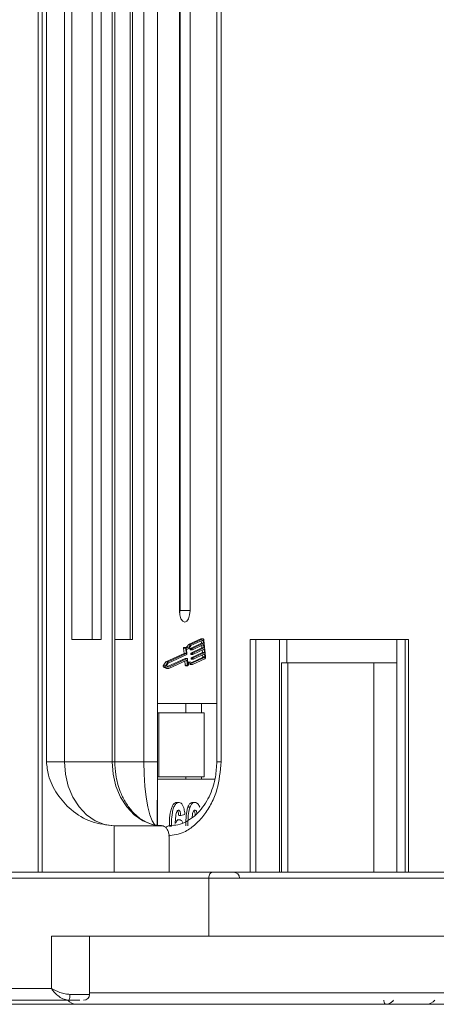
# Model space of a CAD drawing. Header units: millimetres. Extents: x -797 to 677, y 79 to 1112.
# Tile 4 of 75: x -262 to -226, y 317 to 402. Entities that reach past the tile are written whole.
import ezdxf

# ---------------------------------------------------------------- set-up
doc = ezdxf.new("R2010")
doc.units = ezdxf.units.MM

msp = doc.modelspace()

# ---------------------------------------------------------------- linework, layer by layer
at = {"color": 7, "linetype": 'Continuous', "lineweight": 15}
for p, q in [((-260.602, 403.771), (-260.602, 328.771)), ((-260.248, 328.771), (-260.248, 403.771)), ((-259.877, 403.771), (-259.877, 338.271)), ((-258.327, 338.271), (-258.327, 403.771)), ((-257.696, 403.771), (-257.696, 348.771)), ((-255.95, 348.771), (-255.95, 403.771)), ((-255.174, 348.771), (-255.174, 403.771)), ((-254.228, 403.771), (-254.228, 338.271)), ((-254.004, 338.271), (-254.004, 403.771)), ((-252.682, 348.771), (-252.682, 403.771)), ((-252.477, 348.771), (-252.477, 403.771)), ((-251.498, 403.771), (-251.498, 338.271)), ((-250.34, 338.271), (-250.34, 403.771)), ((-250.338, 403.771), (-250.338, 332.826)), ((-248.453, 403.771), (-248.453, 351.271)), ((-248.396, 351.271), (-248.396, 403.771)), ((-247.535, 351.271), (-247.535, 403.771)), ((-245.239, 403.771), (-245.239, 338.271)), ((-244.87, 338.271), (-244.87, 403.771)), ((-247.535, 351.271), (-248.396, 351.271)), ((-257.696, 348.771), (-255.174, 348.771)), ((-254.004, 348.771), (-252.477, 348.771)), ((-246.62, 348.837), (-247.665, 348.356)), ((-246.442, 348.837), (-247.487, 348.356)), ((-246.431, 348.722), (-247.459, 348.249)), ((-246.62, 348.837), (-246.442, 348.837)), ((-246.425, 348.841), (-246.603, 348.841)), ((-246.575, 348.656), (-246.554, 348.447)), ((-246.399, 348.677), (-246.529, 348.677)), ((-246.377, 348.447), (-246.399, 348.677)), ((-246.213, 347.322), (-246.346, 348.701)), ((-228.746, 348.771), (-242.369, 348.771)), ((-242.369, 348.771), (-242.369, 328.771)), ((-241.88, 328.771), (-241.88, 348.771)), ((-239.845, 348.771), (-239.845, 328.771)), ((-239.214, 346.771), (-239.214, 348.771)), ((-229.756, 328.771), (-229.756, 348.771)), ((-229.056, 348.771), (-229.056, 328.771)), ((-228.746, 328.771), (-228.746, 348.771)), ((-248.088, 348.025), (-248.045, 347.581)), ((-248.088, 348.025), (-247.91, 348.025)), ((-247.884, 348.096), (-248.061, 348.096)), ((-247.91, 348.025), (-247.867, 347.581)), ((-247.849, 347.963), (-247.806, 347.519)), ((-247.848, 347.953), (-247.783, 347.953)), ((-247.665, 348.356), (-247.487, 348.356)), ((-247.52, 347.972), (-247.514, 347.915)), ((-247.52, 347.972), (-247.342, 347.972)), ((-247.337, 347.915), (-247.514, 347.915)), ((-246.554, 348.447), (-247.509, 348.007)), ((-247.509, 348.007), (-247.332, 348.007)), ((-247.501, 347.892), (-247.323, 347.892)), ((-246.515, 348.045), (-247.471, 347.605)), ((-247.337, 347.915), (-247.342, 347.972)), ((-247.332, 348.007), (-246.377, 348.447)), ((-246.365, 348.332), (-247.321, 347.892)), ((-247.293, 347.605), (-246.338, 348.045)), ((-246.326, 347.93), (-247.282, 347.49)), ((-246.554, 348.447), (-246.377, 348.447)), ((-246.536, 348.254), (-246.515, 348.045)), ((-246.515, 348.045), (-246.338, 348.045)), ((-246.497, 347.852), (-246.476, 347.643)), ((-246.338, 348.045), (-246.365, 348.332)), ((-246.299, 347.643), (-246.326, 347.93)), ((-248.045, 347.581), (-249.603, 346.863)), ((-247.961, 347.139), (-249.463, 346.447)), ((-247.867, 347.581), (-249.426, 346.863)), ((-247.816, 347.484), (-249.404, 346.753)), ((-249.37, 346.408), (-247.783, 347.139)), ((-249.37, 346.288), (-247.824, 347)), ((-248.045, 347.581), (-247.867, 347.581)), ((-247.961, 347.139), (-247.783, 347.139)), ((-247.78, 347.14), (-247.958, 347.14)), ((-247.874, 346.977), (-247.808, 346.977)), ((-247.808, 346.977), (-247.768, 346.562)), ((-247.767, 347.117), (-247.724, 346.673)), ((-247.481, 347.57), (-247.475, 347.513)), ((-247.481, 347.57), (-247.303, 347.57)), ((-247.475, 347.513), (-247.298, 347.513)), ((-247.471, 347.605), (-247.293, 347.605)), ((-247.462, 347.49), (-247.284, 347.49)), ((-247.442, 347.168), (-247.436, 347.111)), ((-247.442, 347.168), (-247.264, 347.168)), ((-247.436, 347.111), (-247.259, 347.111)), ((-246.476, 347.643), (-247.432, 347.203)), ((-247.432, 347.203), (-247.254, 347.203)), ((-247.423, 347.087), (-247.245, 347.087)), ((-246.464, 347.229), (-247.388, 346.803)), ((-247.32, 346.632), (-246.275, 347.114)), ((-247.315, 346.755), (-246.286, 347.229)), ((-247.298, 347.513), (-247.303, 347.57)), ((-247.259, 347.111), (-247.264, 347.168)), ((-247.254, 347.203), (-246.299, 347.643)), ((-246.287, 347.528), (-247.243, 347.088)), ((-246.476, 347.643), (-246.299, 347.643)), ((-246.286, 347.229), (-246.464, 347.229)), ((-246.458, 347.45), (-246.443, 347.298)), ((-246.443, 347.298), (-246.265, 347.298)), ((-246.265, 347.298), (-246.287, 347.528)), ((-249.603, 346.863), (-249.834, 346.512)), ((-249.656, 346.512), (-249.834, 346.512)), ((-249.823, 346.406), (-249.548, 346.288)), ((-249.823, 346.406), (-249.646, 346.406)), ((-249.426, 346.863), (-249.656, 346.512)), ((-249.646, 346.406), (-249.37, 346.288)), ((-249.603, 346.863), (-249.426, 346.863)), ((-249.404, 346.753), (-249.573, 346.495)), ((-249.573, 346.495), (-249.37, 346.408)), ((-249.548, 346.288), (-249.37, 346.288)), ((-247.981, 346.928), (-247.946, 346.562)), ((-247.768, 346.562), (-247.946, 346.562)), ((-247.919, 346.515), (-247.742, 346.515)), ((-247.482, 346.824), (-247.66, 346.824)), ((-247.498, 346.632), (-247.32, 346.632)), ((-239.672, 346.771), (-239.672, 328.771)), ((-239.118, 346.771), (-239.672, 346.771)), ((-239.118, 328.771), (-239.118, 346.771)), ((-239.118, 346.771), (-231.745, 346.771)), ((-231.745, 346.771), (-231.745, 328.771)), ((-229.756, 346.771), (-231.745, 346.771)), ((-245.239, 343.271), (-250.338, 343.271)), ((-247.907, 342.471), (-247.907, 343.271)), ((-246.546, 342.471), (-246.546, 343.271)), ((-250.338, 342.471), (-250.21, 342.471)), ((-250.21, 342.471), (-250.21, 336.971)), ((-250.21, 342.471), (-246.311, 342.471)), ((-246.311, 336.971), (-246.311, 342.471)), ((-259.877, 338.271), (-258.327, 338.271)), ((-258.327, 338.271), (-254.228, 338.271)), ((-254.228, 338.271), (-254.004, 338.271)), ((-254.004, 338.271), (-251.498, 338.271)), ((-251.498, 338.271), (-250.34, 338.271)), ((-245.239, 338.271), (-244.87, 338.271)), ((-250.21, 336.971), (-250.338, 336.971)), ((-250.21, 336.971), (-246.311, 336.971)), ((-247.907, 336.971), (-247.907, 336.771)), ((-246.546, 336.771), (-246.546, 336.971)), ((-250.338, 336.771), (-245.4, 336.771)), ((-248.484, 334.771), (-248.662, 334.771)), ((-247.541, 334.364), (-247.718, 334.364)), ((-247.122, 334.771), (-247.3, 334.771)), ((-248.334, 333.642), (-248.511, 333.642)), ((-247.981, 333.727), (-248.334, 333.642)), ((-254.059, 332.771), (-254.059, 328.771)), ((-254.059, 332.771), (-249.959, 332.771)), ((-249.311, 332.717), (-249.133, 332.717)), ((-248.476, 333.283), (-248.654, 333.283)), ((-249.329, 328.771), (-249.329, 331.771)), ((-245.6, 328.771), (-284.07, 328.771)), ((-284.386, 328.271), (-245.916, 328.271)), ((-245.916, 328.271), (-245.916, 323.271)), ((-245.916, 328.271), (-209.36, 328.271)), ((-259.441, 323.271), (-259.441, 318.771)), ((-245.916, 323.271), (-259.441, 323.271)), ((-256.18, 318.271), (-256.18, 323.271)), ((-245.916, 323.271), (-224.788, 323.271)), ((-259.441, 318.771), (-297.911, 318.771)), ((-257.864, 318.271), (-256.18, 318.271)), ((-256.18, 318.421), (-225.022, 318.421)), ((-297.28, 317.771), (-257.943, 317.771)), ((-257.463, 317.421), (-270.949, 317.421)), ((-258.745, 317.421), (-258.742, 317.421)), ((-230.713, 317.421), (-230.716, 317.421)), ((-227.268, 317.421), (-227.256, 317.421))]:
    msp.add_line(p, q, dxfattribs=at)
at = {"color": 7, "linetype": 'Continuous', "lineweight": 15, "flags": 128}
for points in [[(-248.453, 351.271), (-248.418, 350.888), (-248.318, 350.564), (-248.169, 350.347), (-247.994, 350.271), (-247.818, 350.347), (-247.67, 350.564), (-247.57, 350.888), (-247.535, 351.271)], [(-246.603, 348.841), (-246.604, 348.841), (-246.62, 348.837)], [(-246.442, 348.837), (-246.426, 348.841), (-246.41, 348.838), (-246.395, 348.828), (-246.381, 348.813), (-246.369, 348.791), (-246.359, 348.765), (-246.351, 348.734), (-246.346, 348.701)], [(-246.399, 348.677), (-246.4, 348.688), (-246.403, 348.698), (-246.406, 348.707), (-246.41, 348.714), (-246.415, 348.719), (-246.42, 348.723), (-246.426, 348.724), (-246.431, 348.722)], [(-248.061, 348.096), (-248.062, 348.096), (-248.068, 348.094), (-248.075, 348.088), (-248.08, 348.079), (-248.084, 348.068), (-248.087, 348.054), (-248.088, 348.04), (-248.088, 348.025)], [(-247.91, 348.025), (-247.91, 348.04), (-247.909, 348.054), (-247.907, 348.068), (-247.902, 348.079), (-247.897, 348.088), (-247.891, 348.094), (-247.884, 348.096), (-247.877, 348.094)], [(-247.877, 348.094), (-247.825, 348.075), (-247.771, 348.07), (-247.718, 348.082), (-247.666, 348.108), (-247.616, 348.15), (-247.569, 348.206), (-247.526, 348.275), (-247.487, 348.356)], [(-247.459, 348.249), (-247.499, 348.171), (-247.542, 348.103), (-247.589, 348.048), (-247.638, 348.004), (-247.69, 347.974), (-247.743, 347.957), (-247.796, 347.953), (-247.849, 347.963)], [(-247.514, 347.915), (-247.514, 347.91), (-247.512, 347.904), (-247.511, 347.9), (-247.508, 347.896), (-247.506, 347.894), (-247.504, 347.892), (-247.501, 347.892)], [(-247.321, 347.892), (-247.323, 347.892), (-247.326, 347.892), (-247.328, 347.894), (-247.331, 347.896), (-247.333, 347.9), (-247.335, 347.904), (-247.336, 347.91), (-247.337, 347.915)], [(-247.958, 347.14), (-247.958, 347.14), (-247.961, 347.139)], [(-247.824, 347), (-247.822, 347.001), (-247.819, 347), (-247.817, 346.999), (-247.814, 346.996), (-247.812, 346.992), (-247.81, 346.988), (-247.809, 346.983), (-247.808, 346.977)], [(-247.783, 347.139), (-247.78, 347.14), (-247.778, 347.139), (-247.775, 347.138), (-247.773, 347.135), (-247.771, 347.132), (-247.769, 347.127), (-247.768, 347.122), (-247.767, 347.117)], [(-247.475, 347.513), (-247.475, 347.507), (-247.473, 347.502), (-247.472, 347.498), (-247.469, 347.494), (-247.467, 347.492), (-247.465, 347.49), (-247.462, 347.49)], [(-247.436, 347.111), (-247.436, 347.105), (-247.434, 347.1), (-247.433, 347.096), (-247.431, 347.092), (-247.428, 347.089), (-247.426, 347.088), (-247.423, 347.087)], [(-247.282, 347.49), (-247.284, 347.49), (-247.287, 347.49), (-247.289, 347.492), (-247.292, 347.494), (-247.294, 347.498), (-247.296, 347.502), (-247.297, 347.507), (-247.298, 347.513)], [(-247.243, 347.088), (-247.245, 347.087), (-247.248, 347.088), (-247.25, 347.089), (-247.253, 347.092), (-247.255, 347.096), (-247.257, 347.1), (-247.258, 347.105), (-247.259, 347.111)], [(-247.946, 346.562), (-247.944, 346.548), (-247.94, 346.535), (-247.935, 346.526), (-247.929, 346.519), (-247.922, 346.515), (-247.919, 346.515)], [(-247.725, 346.527), (-247.731, 346.52), (-247.738, 346.516), (-247.745, 346.515), (-247.751, 346.519), (-247.757, 346.526), (-247.762, 346.535), (-247.766, 346.548), (-247.768, 346.562)], [(-247.66, 346.824), (-247.701, 346.82), (-247.737, 346.81)], [(-247.725, 346.527), (-247.681, 346.592), (-247.633, 346.643), (-247.582, 346.679), (-247.529, 346.701), (-247.476, 346.707), (-247.422, 346.697), (-247.37, 346.672), (-247.32, 346.632)], [(-247.571, 346.685), (-247.548, 346.672), (-247.498, 346.632)], [(-254.059, 332.771), (-254.892, 332.876), (-255.692, 333.189), (-256.43, 333.698), (-257.077, 334.382), (-257.608, 335.215), (-258.002, 336.166), (-258.245, 337.198), (-258.327, 338.271)], [(-254.228, 338.271), (-254.146, 337.198), (-253.903, 336.166), (-253.508, 335.215), (-252.978, 334.382), (-252.331, 333.698), (-251.593, 333.189), (-250.792, 332.876), (-249.959, 332.771)], [(-251.498, 338.271), (-251.477, 337.198), (-251.413, 336.166), (-251.309, 335.215), (-251.169, 334.382), (-250.999, 333.698), (-250.804, 333.189), (-250.593, 332.876), (-250.374, 332.771)], [(-245.916, 328.271), (-245.91, 328.368), (-245.892, 328.462), (-245.863, 328.548), (-245.823, 328.624), (-245.776, 328.686), (-245.721, 328.733), (-245.662, 328.761), (-245.6, 328.771)], [(-230.877, 317.771), (-230.873, 317.702), (-230.864, 317.637), (-230.849, 317.576), (-230.83, 317.523), (-230.805, 317.48), (-230.777, 317.447), (-230.747, 317.427), (-230.716, 317.421)], [(-230.875, 317.771), (-230.872, 317.702), (-230.862, 317.637), (-230.847, 317.576), (-230.827, 317.523), (-230.803, 317.48), (-230.775, 317.447), (-230.745, 317.427), (-230.713, 317.421)]]:
    msp.add_lwpolyline(points, dxfattribs=at)
at = {"color": 7, "linetype": 'Continuous', "lineweight": 15}
for centre, radius, start, end in [((-248.845, 351.252), 0.448, 333.89769, 2.36402), ((-248.122, 348.502), 0.48, 301.38027, 342.33473), ((-247.484, 347.981), 0.0372, 134.13938, 192.60398), ((-247.306, 347.981), 0.0372, 134.13938, 192.60398), ((-247.842, 347.511), 0.0372, 314.13938, 12.60398), ((-247.445, 347.578), 0.0372, 134.13938, 192.60398), ((-247.406, 347.176), 0.0372, 134.13938, 192.60398), ((-247.267, 347.578), 0.0372, 134.13938, 192.60398), ((-247.228, 347.176), 0.0372, 134.13938, 192.60398), ((-246.516, 347.282), 0.0744, 314.13938, 12.60398), ((-246.338, 347.282), 0.0744, 314.13938, 12.60398), ((-246.43, 347.274), 0.223, 314.13938, 12.60398), ((-249.759, 346.466), 0.088, 148.4171, 222.65237), ((-249.581, 346.466), 0.088, 148.4171, 222.65237), ((-247.488, 346.557), 0.263, 48.76757, 153.96775), ((-243.783, 328.271), 0.5, 0, 90), ((-258.714, 318.149), 0.859, 333.88979, 8.15539), ((-256.68, 318.271), 0.5, 270, 0), ((-257.288, 318.421), 1, 220.5416, 270), ((-227.255, 318.421), 1, 270, 319.4584)]:
    msp.add_arc(centre, radius, start, end, dxfattribs=at)
for points, knots in [([(-259.877, 338.271), (-259.837, 337.88), (-259.736, 336.881), (-258.986, 335.427), (-257.737, 334.014), (-256.038, 332.978), (-254.716, 332.839), (-254.059, 332.771)], [0, 0, 0, 0, 0.125713, 0.321276, 0.524466, 0.763484, 1, 1, 1, 1]), ([(-249.994, 332.785), (-250.031, 332.781), (-250.394, 332.741), (-251.035, 332.937), (-251.866, 333.381), (-252.557, 334.023), (-253.122, 334.805), (-253.518, 335.618), (-253.776, 336.412), (-253.961, 337.267), (-253.988, 337.899), (-254.004, 338.271)], [0, 0, 0, 0, 0.018475, 0.183377, 0.322334, 0.453902, 0.578047, 0.697937, 0.785012, 0.873592, 1, 1, 1, 1]), ([(-250.374, 332.771), (-250.37, 332.847), (-250.362, 333), (-250.351, 334.19), (-250.344, 335.74), (-250.341, 337.184), (-250.34, 337.977), (-250.34, 338.271)], [0, 0, 0, 0, 0.249096, 0.498243, 0.745205, 0.90541, 1, 1, 1, 1]), ([(-249.401, 331.897), (-248.943, 331.965), (-248.145, 332.083), (-247.13, 332.805), (-246.321, 333.639), (-245.67, 334.682), (-245.041, 336.195), (-244.937, 337.453), (-244.87, 338.271)], [0, 0, 0, 0, 0.185558, 0.323597, 0.464565, 0.605534, 0.743573, 1, 1, 1, 1]), ([(-245.239, 338.271), (-245.261, 337.832), (-245.291, 337.215), (-245.488, 336.342), (-245.721, 335.631), (-246.094, 334.863), (-246.575, 334.164), (-247.16, 333.565), (-247.838, 333.108), (-248.557, 332.816), (-249.048, 332.797), (-249.284, 332.788)], [0, 0, 0, 0, 0.148018, 0.208658, 0.308329, 0.410852, 0.520151, 0.63429, 0.754082, 0.882223, 1, 1, 1, 1]), ([(-248.662, 334.771), (-248.724, 334.761), (-248.848, 334.741), (-249.017, 334.553), (-249.157, 334.255), (-249.274, 333.735), (-249.307, 333.198), (-249.31, 332.815), (-249.311, 332.717)], [0, 0, 0, 0, 0.14324, 0.28761, 0.430449, 0.591135, 0.89544, 1, 1, 1, 1]), ([(-249.133, 332.717), (-249.132, 332.85), (-249.128, 333.252), (-249.086, 333.807), (-248.959, 334.316), (-248.8, 334.618), (-248.63, 334.756), (-248.523, 334.767), (-248.484, 334.771)], [0, 0, 0, 0, 0.1423372, 0.4291269, 0.5899433, 0.7512055, 0.9098946, 1, 1, 1, 1]), ([(-248.484, 334.771), (-248.422, 334.76), (-248.309, 334.741), (-248.166, 334.557), (-248.055, 334.28), (-248.002, 333.983), (-247.986, 333.784), (-247.981, 333.727)], [0, 0, 0, 0, 0.242691, 0.439002, 0.635006, 0.895059, 1, 1, 1, 1]), ([(-247.718, 334.364), (-247.736, 334.31), (-247.773, 334.201), (-247.823, 333.966), (-247.864, 333.661), (-247.888, 333.326), (-247.898, 333.021), (-247.899, 332.841), (-247.9, 332.751)], [0, 0, 0, 0, 0.118605, 0.239529, 0.45773, 0.680896, 0.840214, 1, 1, 1, 1]), ([(-247.722, 332.751), (-247.721, 332.885), (-247.719, 333.188), (-247.686, 333.716), (-247.621, 334.136), (-247.549, 334.342), (-247.541, 334.364)], [0, 0, 0, 0, 0.237381, 0.538918, 0.949082, 1, 1, 1, 1]), ([(-247.3, 334.771), (-247.331, 334.768), (-247.392, 334.764), (-247.483, 334.721), (-247.571, 334.643), (-247.637, 334.546), (-247.685, 334.448), (-247.707, 334.393), (-247.718, 334.364)], [0, 0, 0, 0, 0.193601, 0.390515, 0.584816, 0.786672, 0.892788, 1, 1, 1, 1]), ([(-247.541, 334.364), (-247.52, 334.415), (-247.479, 334.516), (-247.401, 334.632), (-247.315, 334.715), (-247.237, 334.753), (-247.172, 334.768), (-247.139, 334.77), (-247.122, 334.771)], [0, 0, 0, 0, 0.193776, 0.3936, 0.587864, 0.788908, 0.894169, 1, 1, 1, 1]), ([(-247.122, 334.771), (-247.092, 334.768), (-247.03, 334.764), (-246.939, 334.72), (-246.852, 334.643), (-246.785, 334.543), (-246.736, 334.445), (-246.714, 334.388), (-246.703, 334.36)], [0, 0, 0, 0, 0.192627, 0.388684, 0.582013, 0.783201, 0.891038, 1, 1, 1, 1]), ([(-248.53, 334.104), (-248.554, 334.099), (-248.604, 334.088), (-248.674, 333.988), (-248.739, 333.815), (-248.789, 333.454), (-248.8, 333.153), (-248.807, 332.949)], [0, 0, 0, 0, 0.112049, 0.22438, 0.370115, 0.570276, 1, 1, 1, 1]), ([(-248.618, 334.055), (-248.607, 334.043), (-248.58, 334.013), (-248.544, 333.913), (-248.52, 333.781), (-248.514, 333.684), (-248.511, 333.642)], [0, 0, 0, 0, 0.153821, 0.401788, 0.748583, 1, 1, 1, 1]), ([(-248.334, 333.642), (-248.339, 333.72), (-248.348, 333.842), (-248.39, 333.986), (-248.438, 334.067), (-248.488, 334.1), (-248.518, 334.103), (-248.53, 334.104)], [0, 0, 0, 0, 0.33384, 0.5245467, 0.7163724, 0.8918244, 1, 1, 1, 1]), ([(-247.352, 333.471), (-247.35, 333.504), (-247.345, 333.585), (-247.336, 333.665), (-247.33, 333.711)], [0, 0, 0, 0, 0.410712, 1, 1, 1, 1]), ([(-247.33, 333.711), (-247.319, 333.781), (-247.302, 333.893), (-247.252, 334.018), (-247.195, 334.085), (-247.15, 334.101), (-247.125, 334.104), (-247.122, 334.104)], [0, 0, 0, 0, 0.334804, 0.542561, 0.750382, 0.970721, 1, 1, 1, 1]), ([(-247.211, 334.058), (-247.197, 334.043), (-247.165, 334.008), (-247.119, 333.876), (-247.101, 333.754), (-247.089, 333.674)], [0, 0, 0, 0, 0.208429, 0.4795973, 1, 1, 1, 1]), ([(-247.122, 334.104), (-247.096, 334.098), (-247.049, 334.088), (-246.991, 334.013), (-246.955, 333.923), (-246.944, 333.854), (-246.94, 333.827)], [0, 0, 0, 0, 0.329801, 0.581337, 0.833639, 1, 1, 1, 1]), ([(-249.959, 332.771), (-249.889, 332.76), (-249.747, 332.737), (-249.558, 332.565), (-249.415, 332.311), (-249.34, 332.03), (-249.332, 331.844), (-249.329, 331.771)], [0, 0, 0, 0, 0.214694, 0.429388, 0.644082, 0.858775, 1, 1, 1, 1]), ([(-249.284, 332.771), (-249.356, 332.762), (-249.478, 332.748), (-249.58, 332.644), (-249.622, 332.601)], [0, 0, 0, 0, 0.589217, 1, 1, 1, 1]), ([(-248.807, 332.949), (-248.786, 332.997), (-248.743, 333.095), (-248.676, 333.186), (-248.618, 333.236), (-248.572, 333.264), (-248.525, 333.28), (-248.492, 333.282), (-248.476, 333.283)], [0, 0, 0, 0, 0.243654, 0.49576, 0.617892, 0.741503, 0.870025, 1, 1, 1, 1]), ([(-248.476, 333.283), (-248.413, 333.273), (-248.291, 333.252), (-248.191, 333.099), (-248.143, 333.024)], [0, 0, 0, 0, 0.515421, 1, 1, 1, 1]), ([(-208.86, 328.771), (-209.772, 328.771), (-211.669, 328.771), (-214.749, 328.771), (-218.02, 328.771), (-221.39, 328.771), (-224.795, 328.771), (-228.176, 328.771), (-231.499, 328.771), (-235.03, 328.771), (-238.685, 328.771), (-242.354, 328.771), (-244.529, 328.771), (-245.6, 328.771)], [0, 0, 0, 0, 0.078828, 0.164007, 0.250986, 0.337978, 0.424956, 0.511948, 0.597114, 0.682294, 0.791236, 0.897212, 1, 1, 1, 1]), ([(-259.441, 318.771), (-259.212, 318.654), (-258.858, 318.474), (-258.289, 318.302), (-257.996, 318.28), (-257.864, 318.271)], [0, 0, 0, 0, 0.4984129, 0.772928, 1, 1, 1, 1]), ([(-257.943, 317.771), (-258.081, 317.787), (-258.374, 317.823), (-258.796, 318.073), (-259.17, 318.403), (-259.351, 318.648), (-259.441, 318.771)], [0, 0, 0, 0, 0.23435, 0.498195, 0.748869, 1, 1, 1, 1]), ([(-257.288, 317.421), (-257.242, 317.421), (-257.149, 317.421), (-256.378, 317.421), (-255.212, 317.421), (-253.74, 317.421), (-252.092, 317.421), (-250.153, 317.421), (-247.196, 317.421), (-243.762, 317.421), (-239.985, 317.421), (-236.749, 317.421), (-233.106, 317.421), (-229.117, 317.421), (-226.451, 317.421), (-225.138, 317.421)], [0, 0, 0, 0, 0.077726, 0.157824, 0.240135, 0.304454, 0.368763, 0.43443, 0.500087, 0.631237, 0.695556, 0.759865, 0.842185, 0.922281, 1, 1, 1, 1]), ([(-230.05, 317.771), (-230.062, 317.753), (-230.124, 317.657), (-230.271, 317.545), (-230.486, 317.441), (-230.633, 317.428), (-230.713, 317.421)], [0, 0, 0, 0, 0.079527, 0.42373, 0.683042, 1, 1, 1, 1])]:
    msp.add_open_spline(points, degree=3, knots=knots, dxfattribs=at)
msp.add_open_spline([(-257.016, 317.771), (-257.145, 317.771), (-257.405, 317.771), (-257.763, 317.771), (-257.943, 317.771)], degree=3, dxfattribs=at)

doc.saveas('drawing.dxf')
